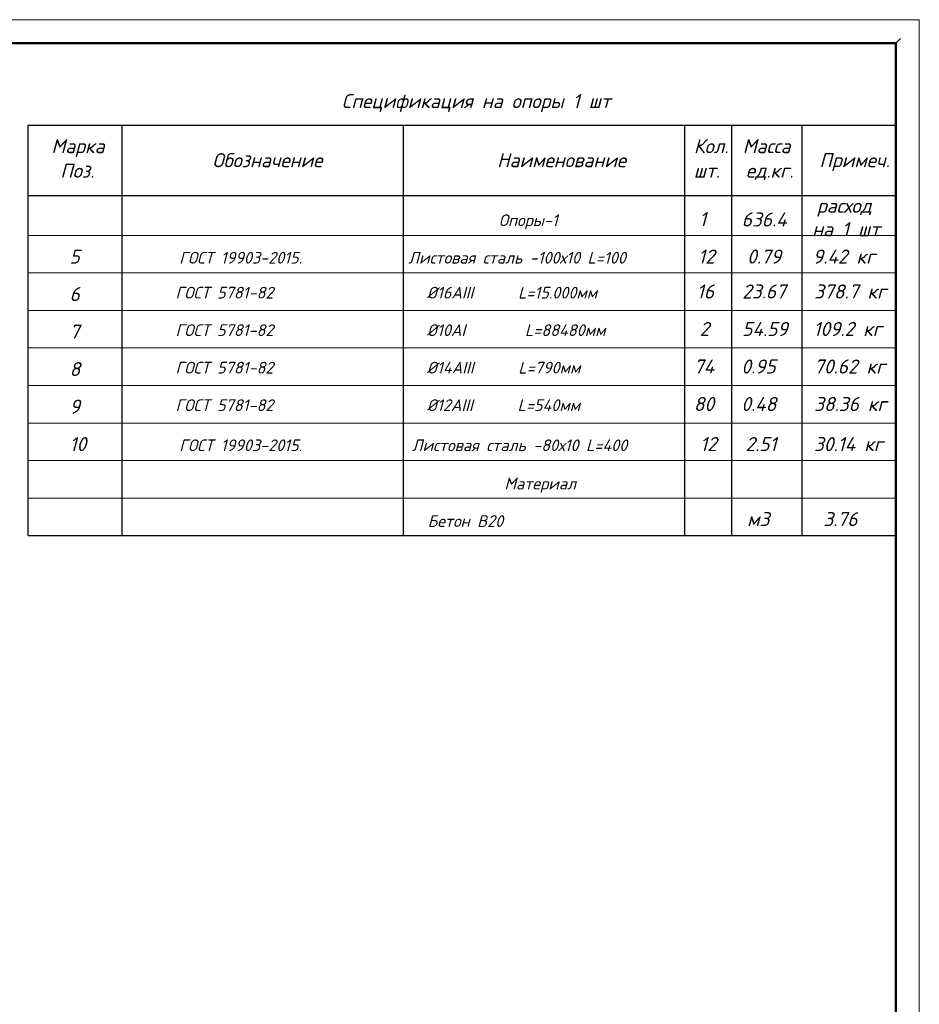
# Model space of a CAD drawing. Header units: millimetres. Extents: x 12962 to 32397, y -4138 to -1429.
# Tile 25 of 41: x 13750 to 13941, y -2786 to -2576. Entities that reach past the tile are written whole.
import ezdxf

# ---------------------------------------------------------------- set-up
doc = ezdxf.new("R2010")
doc.units = ezdxf.units.MM
for name, color, linetype, lineweight in [('1_В1', 160, 'Continuous', 100), ('_1 asosiy', 7, 'Continuous', 40), ('_Штамп', 5, 'Continuous', 40)]:
    doc.layers.add(name, color=color, linetype=linetype, lineweight=lineweight)
doc.layers.add('CS_UNPLOTTED', color=171, linetype='Continuous', plot=False)
doc.layers.add('РУССКИЙ', color=2, linetype='Continuous')
doc.styles.add('ISOCPEUR', font='isocpeui.ttf')
doc.styles.add('НВК_Ш_(3)_И', font='isocpeui.ttf', dxfattribs={"height": 3})

# ---------------------------------------------------------------- blocks, each defined once
blk = doc.blocks.new('*U38')
at = {"lineweight": 9}
for p, q in [((-20, 415), (574, 415)), ((574, 415), (574, -5))]:
    blk.add_line(p, q, dxfattribs=at)
at = {"lineweight": 50}
for p, q in [((0, 410), (569, 410)), ((569, 410), (569, 0))]:
    blk.add_line(p, q, dxfattribs=at)
at = {"layer": 'CS_UNPLOTTED'}
blk.add_line((570, 411), (569, 410), dxfattribs=at)

msp = doc.modelspace()

# ---------------------------------------------------------------- linework, layer by layer
at = {"layer": '_Штамп', "color": 250, "lineweight": 30}
for points in [[(13751.344, -2685.925), (13751.344, -2598.372), (13936.344, -2598.372)], [(13771.344, -2685.925), (13771.344, -2598.372)], [(13831.344, -2685.925), (13831.344, -2598.372)], [(13891.344, -2685.925), (13891.344, -2598.372)], [(13901.344, -2685.925), (13901.344, -2598.372)], [(13916.344, -2685.925), (13916.344, -2598.372)], [(13751.344, -2613.372), (13936.344, -2613.372)], [(13751.344, -2685.925), (13936.344, -2685.925)], [(13751.344, -2685.925), (13936.344, -2685.925)]]:
    msp.add_lwpolyline(points, dxfattribs=at)
at = {"layer": '_Штамп', "color": 250, "lineweight": 0}
for points in [[(13751.344, -2621.925), (13936.344, -2621.925)], [(13751.344, -2629.925), (13936.344, -2629.925)], [(13751.344, -2637.925), (13936.344, -2637.925)], [(13751.344, -2645.925), (13936.344, -2645.925)], [(13751.344, -2653.925), (13936.344, -2653.925)], [(13751.344, -2661.925), (13936.344, -2661.925)], [(13751.344, -2669.925), (13936.344, -2669.925)], [(13751.344, -2677.925), (13936.344, -2677.925)]]:
    msp.add_lwpolyline(points, dxfattribs=at)

# ---------------------------------------------------------------- block references
at = {"layer": '_1 asosiy', "color": 0, "ltscale": 30}
msp.add_blockref('*U38', (13367.344, -2990.904), dxfattribs=at)

# ---------------------------------------------------------------- texts
at = {"layer": '1_В1', "color": 176, "lineweight": 25, "char_height": 2.5, "width": 45.5746, "attachment_point": 2}
for s, insert, style in [('{\\C154;Материал}', (13860.512, -2673.592), 'ISOCPEUR'), ('{\\C154;Бетон B20}', (13844.558, -2681.592), 'НВК_Ш_(3)_И')]:
    msp.add_mtext(s, dxfattribs=dict(at, insert=insert, style=style))
at = {"layer": 'РУССКИЙ', "color": 154, "style": 'НВК_Ш_(3)_И'}
for s, height, p in [('Cпецификация на опоры 1 шт', 3, (13818.081, -2594.774)), ('Марка', 3, (13756.27, -2604.375)), ('Кол.', 3, (13893.266, -2604.375)), ('Масса', 3, (13903.692, -2604.375)), ('Обозначение', 3, (13790.607, -2607.372)), ('Наименование', 3, (13851.315, -2607.372)), ('Примеч.', 3, (13920.037, -2607.372)), ('Поз.', 3, (13758.175, -2609.6)), ('шт.', 3, (13893.249, -2609.6)), ('ед.кг.', 3, (13904.372, -2609.6)), ('Опоры-1', 2.5, (13851.691, -2619.925)), ('1', 3, (13894.405, -2619.925)), ('636.4', 3, (13903.471, -2620.018)), ('5', 3, (13760.147, -2627.925)), ('12', 3, (13894.169, -2627.925)), ('0.79', 3, (13904.632, -2627.925)), ('9.42 кг', 3, (13918.634, -2627.925)), ('ГОСТ 19903-2015.', 2.5, (13783.528, -2627.925)), ('Листовая сталь -100х10 L=100', 2.5, (13832.389, -2627.925)), ('6', 3, (13760.147, -2635.925)), ('ГОСТ 5781-82', 2.5, (13782.743, -2635.372)), ('%%C16AIII      L=15.000мм', 2.5, (13836.334, -2635.372)), ('16', 3, (13893.888, -2635.372)), ('23.67', 3, (13903.568, -2635.372)), ('378.7 кг', 3, (13918.905, -2635.372)), ('7', 3, (13760.147, -2643.925)), ('ГОСТ 5781-82', 2.5, (13782.743, -2643.372)), ('%%C10AI        L=88480мм', 2.5, (13836.334, -2643.372)), ('2', 3, (13894.488, -2643.372)), ('54.59', 3, (13903.568, -2643.372)), ('109.2 кг', 3, (13918.757, -2643.372)), ('8', 3, (13760.147, -2651.925)), ('ГОСТ 5781-82', 2.5, (13782.743, -2651.372)), ('%%C14AIII      L=790мм', 2.5, (13836.334, -2651.372)), ('74', 3, (13893.257, -2651.372)), ('0.95', 3, (13903.39, -2651.372)), ('70.62 кг', 3, (13918.905, -2651.372)), ('80', 3, (13893.257, -2659.372)), ('0.48', 3, (13903.39, -2659.372)), ('38.36 кг', 3, (13918.905, -2659.372)), ('9', 3, (13760.147, -2659.925)), ('ГОСТ 5781-82', 2.5, (13782.743, -2659.372)), ('%%C12AIII      L=540мм', 2.5, (13836.334, -2659.372)), ('10', 3, (13760.147, -2667.925)), ('12', 3, (13894.602, -2667.925)), ('2.51', 3, (13904.277, -2667.925)), ('30.14 кг', 3, (13918.874, -2667.925)), ('ГОСТ 19903-2015.', 2.5, (13783.528, -2667.925)), ('Листовая сталь -80х10 L=400', 2.5, (13833.139, -2667.925)), ('м3', 3, (13904.632, -2683.925)), ('3.76', 3, (13920.877, -2683.925))]:
    msp.add_text(s, height=height, dxfattribs=at).set_placement(p)
at = {"layer": 'РУССКИЙ', "color": 154, "lineweight": 25, "insert": (13917.547, -2614.088), "char_height": 3, "width": 17.1937, "attachment_point": 1, "style": 'НВК_Ш_(3)_И'}
msp.add_mtext('\\pi1.95594;расход \\P\\pi0.9548;на 1 шт', dxfattribs=at)

doc.saveas('drawing.dxf')
